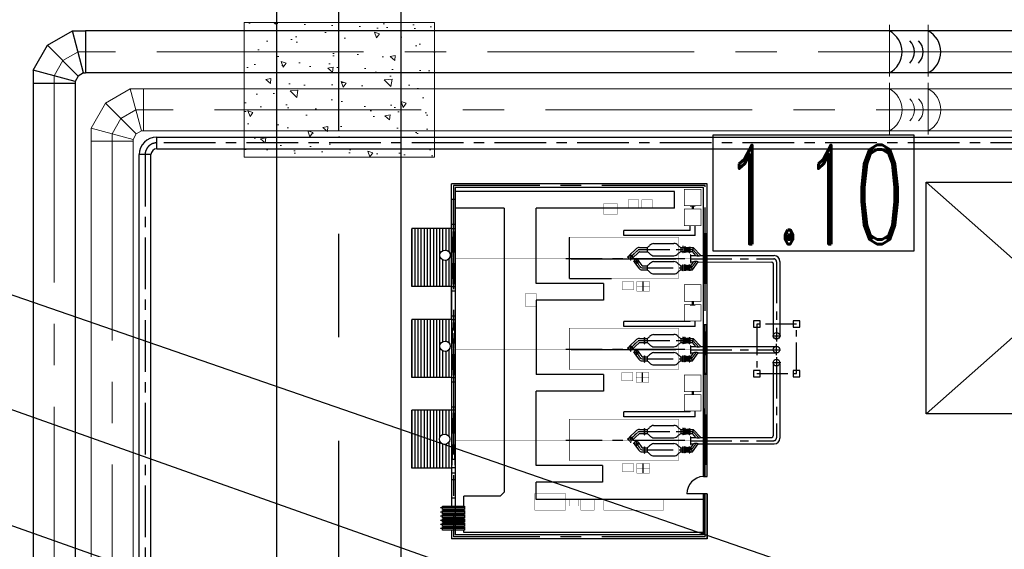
# Model space of a CAD drawing. Header units: inches. Extents: x -8998005 to 170525121, y -30058259 to 1575573.
# Tile 26 of 107: x -71810 to -12266, y 102812 to 134823. Entities that reach past the tile are written whole.
import ezdxf
from ezdxf.enums import TextEntityAlignment as Align
from ezdxf.lldxf.tags import DXFTag

# ---------------------------------------------------------------- set-up
doc = ezdxf.new("R2010")
doc.units = ezdxf.units.IN
doc.header["$LTSCALE"] = 5
doc.header["$MEASUREMENT"] = 0
doc.linetypes.add('CENTER', pattern=[2, 1.25, -0.25, 0.25, -0.25])
for name, color, linetype in [('ACW', 7, 'Continuous'), ('CEN', 9, 'CENTER'), ('CWPIPE', 3, 'Continuous'), ('DIM', 7, 'Continuous'), ('Encasing', 36, 'Continuous'), ('TCE-ME-ROAD', 244, 'Continuous'), ('Text', 6, 'Continuous')]:
    doc.layers.add(name, color=color, linetype=linetype)
doc.styles.add('M1', font='ROMAND.shx', dxfattribs={"height": 6250})
tags = doc.linetypes.add('CENTRE', pattern=[1.5, 0.75, -0.25, 0.25, -0.25]).pattern_tags.tags
tags[10:11] = [DXFTag(74, 4), DXFTag(75, 0), DXFTag(340, '0'), DXFTag(46, 1.0), DXFTag(50, 0.0), DXFTag(44, 0.0), DXFTag(45, 0.0)]
tags[8:9] = [DXFTag(74, 4), DXFTag(75, 0), DXFTag(340, '0'), DXFTag(46, 1.0), DXFTag(50, 0.0), DXFTag(44, 0.0), DXFTag(45, 0.0)]
tags[6:7] = [DXFTag(74, 4), DXFTag(75, 0), DXFTag(340, '0'), DXFTag(46, 1.0), DXFTag(50, 0.0), DXFTag(44, 0.0), DXFTag(45, 0.0)]
tags[4:5] = [DXFTag(74, 4), DXFTag(75, 0), DXFTag(340, '0'), DXFTag(46, 1.0), DXFTag(50, 0.0), DXFTag(44, 0.0), DXFTag(45, 0.0)]

# ---------------------------------------------------------------- blocks, each defined once
blk = doc.blocks.new('A$C3BDE1DF4')
at = {"color": 5, "linetype": 'CENTRE', "ltscale": 2}
for p, q in [((242500, -1170), (256500, -17000)), ((256500, -1170), (242500, -17000))]:
    blk.add_line(p, q, dxfattribs=at)
at = {"color": 5}
blk.add_lwpolyline([(242500, -1170), (256500, -1170), (256500, -17000), (242500, -17000)], close=True, dxfattribs=at)
blk = doc.blocks.new('A$C61EE3CA0')
h = blk.add_hatch()
h.set_pattern_fill('LINE', scale=1500, angle=270, style=0)
h.set_pattern_definition([(90, (25962.08, 43346.75), (-187.5, 3e-14), [])])
h.paths.add_polyline_path([(14368, 15098), (14368, 15436), (14068, 15436), (14068, 15098)], flags=24)
edge = h.paths.add_edge_path()
edge.add_arc((14218, 15447), 313, 270, 630)
h.paths.add_polyline_path([(13801, 17185), (13801, 13685), (16201, 13685), (16201, 17185)])
edge = h.paths.add_edge_path()
edge.add_arc((14218, 15447), 313, 591.81249, 658.14375)
edge.add_arc((14205, 15304), 209, 209.83405, 320.1222, ccw=False)
h = blk.add_hatch()
h.set_pattern_fill('LINE', scale=1500, angle=270, style=0)
h.set_pattern_definition([(90, (25962.08, 37883.75), (-187.5, 3e-14), [])])
h.paths.add_polyline_path([(14368, 9635), (14368, 9974), (14068, 9974), (14068, 9635)], flags=24)
edge = h.paths.add_edge_path()
edge.add_arc((14188, 9823), 313, 270, 630)
h.paths.add_polyline_path([(13801, 11722), (13801, 8222), (16201, 8222), (16201, 11722)])
h = blk.add_hatch()
h.set_pattern_fill('LINE', scale=1500, angle=270, style=0)
h.set_pattern_definition([(90, (25962.08, 32383.75), (-187.5, 3e-14), [])])
h.paths.add_polyline_path([(14368, 4135), (14368, 4474), (14068, 4474), (14068, 4135)], flags=24)
edge = h.paths.add_edge_path()
edge.add_arc((14188, 4323), 313, 270, 630)
h.paths.add_polyline_path([(13801, 6222), (13801, 2722), (16201, 2722), (16201, 6222)])
at = {"color": 7, "linetype": 'Continuous', "ltscale": 1000}
for p, q in [((-1659, 21460), (13801, 21460)), ((-1659, 19745), (-1659, 21460)), ((-1659, 18752), (-1659, 21460)), ((13801, 20947), (13801, 21460)), ((-1429, 21230), (13571, 21230)), ((-1429, 18752), (-1429, 21230)), ((-1429, 18752), (-1429, 21230)), ((-1429, 21080), (13053, 21080)), ((13571, 17819), (13571, 21230)), ((13801, 20697), (13801, 20747)), ((13801, 20447), (13801, 20497)), ((13801, 20197), (13801, 20247)), ((13801, 19947), (13801, 19997)), ((13801, 19697), (13801, 19747)), ((-1429, 13586), (-1429, 17688)), ((13571, 6230), (13571, 17819)), ((-1594, 13980), (-1594, 16980)), ((-1494, 13980), (-1494, 16980)), ((16201, 13682), (16201, 17189)), ((-929, 14082), (-929, 13741)), ((-629, 13782), (-629, 13741)), ((-1596, 8530), (-1596, 11529)), ((-1496, 8530), (-1496, 11529)), ((-929, 8629), (-929, 8303)), ((-629, 8329), (-629, 8303)), ((-1596, 3030), (-1596, 6029)), ((-1496, 3030), (-1496, 6029)), ((-929, 3129), (-929, 2530)), ((-1659, 0), (13801, 0)), ((-1659, 0), (13801, 0)), ((-1429, 230), (13571, 230)), ((-1279, 230), (13571, 230))]:
    blk.add_line(p, q, dxfattribs=at)
at = {"color": 7, "ltscale": 16}
for p, q in [((-1659, 21460), (-1659, 18752)), ((-1429, 21230), (-1429, 18752)), ((-1429, 21080), (13053, 21080)), ((13571, 20947), (13571, 21230)), ((13571, 20697), (13571, 20747)), ((13571, 20447), (13571, 20497)), ((13571, 20197), (13571, 20247)), ((13571, 19947), (13571, 19997)), ((13571, 19697), (13571, 19747)), ((-1429, 19080), (8671, 19080)), ((8671, 19080), (8671, 18030)), ((8671, 18730), (8671, 18030)), ((10866, 18885), (10616, 18635)), ((10616, 1480), (10616, 18635)), ((10866, 18885), (13053, 18885)), ((4671, 18030), (8671, 18030)), ((4671, 17030), (4671, 18030)), ((4671, 18030), (8671, 18030)), ((4671, 17030), (4671, 18030)), ((-1659, 17688), (-1659, 0)), ((-1429, 17688), (-1659, 17688)), ((-1429, 17688), (-1429, 230)), ((4671, 17030), (8671, 17030)), ((4671, 17030), (8671, 17030)), ((8671, 17030), (8671, 12529)), ((13571, 13681), (13571, 17181)), ((-823, 12541), (-823, 12741)), ((-757, 12541), (-757, 12741)), ((4616, 12529), (8671, 12529)), ((4616, 11529), (4616, 12529)), ((4616, 11529), (8671, 11529)), ((8671, 7029), (8671, 11529)), ((13571, 8230), (13571, 11729)), ((13801, 8230), (13801, 0)), ((-823, 7103), (-823, 7303)), ((-757, 7103), (-757, 7303)), ((4616, 7029), (8671, 7029)), ((4616, 6029), (4616, 7029)), ((4616, 6029), (8671, 6029)), ((8671, 6029), (8671, 1480)), ((13571, 230), (13571, 6229)), ((-629, 1330), (-929, 1330)), ((-823, 1330), (-823, 1530)), ((-757, 1330), (-757, 1530)), ((316, 1480), (8671, 1480)), ((316, 1480), (316, 480)), ((10616, 1480), (13571, 1480)), ((316, 480), (13571, 480))]:
    blk.add_line(p, q, dxfattribs=at)
at = {"color": 7, "linetype": 'CENTER', "ltscale": 1000}
for p, q in [((-1544, 21345), (13686, 21345)), ((-1544, 21345), (-1544, 18752)), ((13686, 115), (13686, 21345)), ((13686, 20697), (13686, 20747)), ((13686, 20447), (13686, 20497)), ((13686, 20197), (13686, 20247)), ((13686, 19947), (13686, 19997)), ((13686, 19697), (13686, 19747)), ((-1544, 17688), (-1544, 115)), ((-1659, 16980), (-1429, 16980)), ((-1659, 16980), (-1429, 16980)), ((-1659, 13980), (-1429, 13980)), ((-1659, 11529), (-1429, 11529)), ((-1659, 11529), (-1429, 11529)), ((-1659, 8530), (-1429, 8530)), ((-1659, 8530), (-1429, 8530)), ((-1659, 6029), (-1429, 6029)), ((-1659, 6029), (-1429, 6029)), ((-1659, 3030), (-1429, 3030)), ((-1659, 3030), (-1429, 3030)), ((-1544, 115), (13686, 115))]:
    blk.add_line(p, q, dxfattribs=at)
at = {"color": 252, "linetype": 'CENTER', "ltscale": 15}
for p, q in [((12974, 20847), (14491, 20847)), ((12974, 20597), (14491, 20597)), ((12974, 20347), (14491, 20347)), ((12974, 20097), (14491, 20097)), ((12974, 19847), (14491, 19847)), ((12974, 19597), (14491, 19597))]:
    blk.add_line(p, q, dxfattribs=at)
at = {"color": 7, "linetype": 'Continuous', "ltscale": 5}
for p, q in [((13053, 21080), (13053, 20947)), ((13053, 20747), (13053, 20697)), ((13053, 20497), (13053, 20447)), ((13053, 20247), (13053, 20197)), ((13053, 19997), (13053, 19947)), ((13053, 19747), (13053, 19697)), ((13053, 19497), (13053, 18885))]:
    blk.add_line(p, q, dxfattribs=at)
at = {"color": 7}
for p, q in [((13801, 1102), (13801, 19497)), ((13801, 18980), (13571, 18980)), ((13801, 17431), (13801, 18931)), ((13801, 17882), (13571, 17882)), ((13801, 16930), (13801, 18430)), ((13801, 17480), (13571, 17480)), ((13571, 17181), (13801, 17181)), ((13801, 13681), (13571, 17181)), ((13571, 13681), (13801, 17181)), ((13571, 16679), (13801, 16679)), ((13801, 17189), (16201, 17189)), ((-767, 16206), (-1116, 15731)), ((-767, 16206), (-677, 15956)), ((-677, 15956), (-832, 15731)), ((-669, 15731), (-832, 15731)), ((-820, 14856), (-1271, 15331)), ((-785, 14984), (-1147, 15364)), ((-669, 15331), (-954, 15331)), ((-754, 15106), (-954, 15331)), ((-820, 14856), (-754, 15106)), ((13571, 13681), (13801, 13681)), ((13801, 13480), (13571, 13480)), ((13801, 13682), (16201, 13682)), ((13801, 11980), (13801, 13480)), ((13801, 11980), (13571, 11980)), ((13571, 8230), (13801, 11729)), ((13801, 8230), (13571, 11729)), ((13571, 11729), (13801, 11729)), ((13801, 11722), (16201, 11722)), ((16201, 8215), (16201, 11722)), ((-767, 10706), (-1116, 10231)), ((-677, 10456), (-832, 10231)), ((-668, 10231), (-832, 10231)), ((-767, 10706), (-677, 10456)), ((-820, 9355), (-1270, 9831)), ((-785, 9484), (-1146, 9863)), ((-668, 9831), (-954, 9831)), ((-754, 9605), (-954, 9831)), ((-820, 9355), (-754, 9605)), ((13571, 8230), (13801, 8230)), ((13571, 8230), (13801, 8230)), ((13801, 7980), (13571, 7980)), ((13801, 8215), (16201, 8215)), ((13801, 6480), (13801, 7980)), ((13801, 6480), (13571, 6480)), ((13571, 2730), (13801, 6229)), ((13801, 2730), (13571, 6229)), ((13571, 6229), (13801, 6229)), ((13801, 6222), (16201, 6222)), ((16201, 2715), (16201, 6222)), ((-767, 5206), (-1116, 4731)), ((-677, 4956), (-832, 4731)), ((-767, 5206), (-677, 4956)), ((-820, 3855), (-1270, 4331)), ((-785, 3984), (-1146, 4363)), ((-668, 4331), (-954, 4331)), ((-754, 4105), (-954, 4331)), ((-668, 4731), (-832, 4731)), ((-820, 3855), (-754, 4105)), ((13571, 2730), (13801, 2730)), ((13801, 2439), (13571, 2439)), ((13801, 2715), (16201, 2715)), ((13801, 939), (13801, 2439)), ((13801, 939), (13571, 939))]:
    blk.add_line(p, q, dxfattribs=at)
at = {"linetype": 'Continuous', "ltscale": 1000}
blk.add_line((-1659, 18752), (-425, 18752), dxfattribs=at)
for p, q in [((2216, 17492), (2216, 16904)), ((-929, 14082), (3371, 14082)), ((-629, 13782), (3371, 13782)), ((3371, 14082), (3371, 13782)), ((2256, 11992), (2256, 11404)), ((6570, 10030), (243, 10030)), ((-929, 8629), (3371, 8629)), ((3371, 8629), (3371, 8329)), ((-629, 8329), (3371, 8329)), ((2216, 6492), (2216, 5904)), ((6570, 4530), (243, 4530)), ((-929, 3129), (3371, 3129)), ((3371, 3129), (3371, 2829)), ((-629, 2829), (3371, 2829))]:
    blk.add_line(p, q)
at = {"color": 7, "linetype": 'CENTER', "ltscale": 0.25}
for p, q in [((-718, 16080), (-997, 15698)), ((-717, 10579), (-996, 10198)), ((-717, 5079), (-996, 4698))]:
    blk.add_line(p, q, dxfattribs=at)
at = {"color": 6}
for p, q in [((-63, 16206), (-767, 16206)), ((-571, 16261), (-619, 16261)), ((-618, 15902), (-619, 16261)), ((-595, 15902), (-595, 16261)), ((-571, 15902), (-571, 16261)), ((-571, 16208), (-546, 16233)), ((-546, 16233), (-521, 16208)), ((-546, 15931), (-546, 16232)), ((-521, 16208), (-495, 16232)), ((-520, 15956), (-521, 16208)), ((-495, 15931), (-496, 16230)), ((-470, 16207), (-495, 16232)), ((-470, 16207), (-445, 16232)), ((-470, 16207), (-470, 15956)), ((-445, 15930), (-446, 16232)), ((-445, 16232), (-420, 16207)), ((-420, 16207), (-395, 16232)), ((-420, 15955), (-420, 16207)), ((-370, 16207), (-395, 16232)), ((-395, 15930), (-395, 16230)), ((-345, 16232), (-370, 16207)), ((-370, 15955), (-370, 16207)), ((-345, 16232), (-333, 16220)), ((-333, 16260), (-286, 16260)), ((-333, 15901), (-333, 16260)), ((-309, 15901), (-309, 16260)), ((-285, 15900), (-286, 16260)), ((-213, 16273), (-213, 15895)), ((-213, 16273), (-196, 16273)), ((-196, 16273), (-196, 15895)), ((-63, 15985), (-63, 16206)), ((1534, 16456), (362, 16456)), ((1972, 15988), (1972, 16209)), ((2277, 16209), (1972, 16209)), ((2104, 16288), (2104, 15901)), ((2124, 16288), (2104, 16288)), ((2124, 16288), (2124, 15901)), ((2725, 15766), (2479, 16106)), ((-1116, 15731), (-5709, 15731)), ((-63, 15956), (-677, 15956)), ((-571, 15902), (-618, 15902)), ((-571, 15956), (-546, 15931)), ((-546, 15931), (-520, 15956)), ((-520, 15956), (-495, 15931)), ((-470, 15956), (-495, 15931)), ((-470, 15956), (-445, 15930)), ((-445, 15930), (-420, 15955)), ((-420, 15955), (-395, 15930)), ((-370, 15955), (-395, 15930)), ((-345, 15930), (-370, 15955)), ((-345, 15930), (-333, 15942)), ((-333, 15901), (-285, 15900)), ((-213, 15895), (-196, 15895)), ((-63, 15985), (-63, 15956)), ((1589, 15706), (362, 15706)), ((2261, 15958), (1970, 15958)), ((1972, 15988), (1972, 15959)), ((2124, 15901), (2104, 15901)), ((2522, 15619), (2288, 15944)), ((2890, 15530), (2449, 15116)), ((-6059, 10903), (-6059, 15381)), ((-5659, 10903), (-5659, 15246)), ((-1271, 15331), (-5574, 15331)), ((-63, 15106), (-754, 15106)), ((-571, 15165), (-619, 15165)), ((-618, 14806), (-619, 15165)), ((-595, 14805), (-595, 15165)), ((-571, 14805), (-571, 15165)), ((-571, 15111), (-546, 15136)), ((-546, 15136), (-521, 15111)), ((-546, 14835), (-546, 15136)), ((-521, 15111), (-495, 15136)), ((-520, 14860), (-521, 15111)), ((-495, 14834), (-496, 15134)), ((-470, 15111), (-495, 15136)), ((-470, 15111), (-445, 15136)), ((-470, 15111), (-470, 14859)), ((-445, 14834), (-446, 15136)), ((-445, 15136), (-420, 15111)), ((-420, 15111), (-395, 15136)), ((-420, 14859), (-420, 15111)), ((-370, 15111), (-395, 15136)), ((-395, 14834), (-395, 15134)), ((-345, 15136), (-370, 15111)), ((-370, 14859), (-370, 15111)), ((-345, 15136), (-333, 15123)), ((-333, 15164), (-286, 15164)), ((-333, 14804), (-333, 15164)), ((-309, 14804), (-309, 15164)), ((-285, 14804), (-286, 15164)), ((-213, 14776), (-213, 15169)), ((-213, 15169), (-193, 15169)), ((-196, 15108), (-196, 15108)), ((-193, 14776), (-193, 15169)), ((-63, 14885), (-63, 15106)), ((1534, 15356), (362, 15356)), ((1972, 14887), (1972, 15108)), ((2427, 15107), (1972, 15107)), ((1972, 14887), (1972, 14858)), ((2104, 15188), (2104, 14800)), ((2124, 15188), (2104, 15188)), ((2124, 15188), (2124, 14800)), ((3061, 15348), (2611, 14925)), ((-63, 14856), (-820, 14856)), ((-571, 14805), (-618, 14806)), ((-571, 14860), (-546, 14835)), ((-546, 14835), (-520, 14860)), ((-520, 14860), (-495, 14834)), ((-470, 14859), (-495, 14834)), ((-470, 14859), (-445, 14834)), ((-445, 14834), (-420, 14859)), ((-420, 14859), (-395, 14834)), ((-370, 14859), (-395, 14834)), ((-345, 14834), (-370, 14859)), ((-345, 14834), (-333, 14846)), ((-333, 14804), (-285, 14804)), ((-213, 14776), (-193, 14776)), ((-63, 14885), (-63, 14856)), ((1589, 14606), (362, 14606)), ((2440, 14857), (1970, 14857)), ((2124, 14800), (2104, 14800)), ((-571, 10761), (-618, 10761)), ((-618, 10401), (-618, 10761)), ((-594, 10401), (-594, 10761)), ((-570, 10401), (-571, 10761)), ((-570, 10707), (-545, 10732)), ((-545, 10732), (-520, 10707)), ((-545, 10430), (-545, 10732)), ((-520, 10707), (-495, 10732)), ((-470, 10707), (-495, 10732)), ((-495, 10430), (-495, 10730)), ((-470, 10707), (-445, 10732)), ((-445, 10732), (-420, 10707)), ((-445, 10430), (-445, 10732)), ((-420, 10707), (-395, 10732)), ((-370, 10706), (-395, 10732)), ((-395, 10430), (-395, 10729)), ((-345, 10731), (-370, 10706)), ((-345, 10731), (-332, 10719)), ((-333, 10760), (-285, 10759)), ((-333, 10400), (-333, 10760)), ((-309, 10400), (-309, 10760)), ((-285, 10400), (-285, 10759)), ((-213, 10772), (-213, 10394)), ((-213, 10772), (-196, 10772)), ((-196, 10772), (-196, 10394)), ((1535, 10956), (362, 10956)), ((2104, 10788), (2104, 10401)), ((2124, 10788), (2104, 10788)), ((2124, 10788), (2124, 10401)), ((-1116, 10231), (-5859, 10231)), ((-63, 10706), (-767, 10706)), ((-63, 10456), (-677, 10456)), ((-570, 10401), (-618, 10401)), ((-570, 10455), (-545, 10430)), ((-545, 10430), (-520, 10455)), ((-520, 10455), (-520, 10707)), ((-520, 10455), (-495, 10430)), ((-470, 10455), (-495, 10430)), ((-470, 10707), (-470, 10455)), ((-470, 10455), (-445, 10430)), ((-445, 10430), (-420, 10455)), ((-420, 10455), (-420, 10707)), ((-420, 10455), (-395, 10430)), ((-370, 10455), (-395, 10430)), ((-370, 10455), (-370, 10706)), ((-345, 10430), (-370, 10455)), ((-345, 10430), (-332, 10442)), ((-333, 10400), (-285, 10400)), ((-213, 10394), (-196, 10394)), ((-63, 10485), (-63, 10706)), ((-63, 10485), (-63, 10456)), ((1589, 10206), (362, 10206)), ((2261, 10458), (1971, 10458)), ((1972, 10488), (1972, 10709)), ((2277, 10709), (1972, 10709)), ((1972, 10488), (1972, 10459)), ((2124, 10401), (2104, 10401)), ((2523, 10119), (2288, 10444)), ((2725, 10265), (2480, 10605)), ((-1270, 9831), (-5877, 9831)), ((-63, 9605), (-754, 9605)), ((-571, 9664), (-618, 9664)), ((-618, 9305), (-618, 9664)), ((-594, 9305), (-594, 9664)), ((-570, 9305), (-571, 9664)), ((-570, 9611), (-545, 9636)), ((-545, 9636), (-520, 9611)), ((-545, 9334), (-545, 9636)), ((-520, 9611), (-495, 9636)), ((-520, 9359), (-520, 9611)), ((-470, 9611), (-495, 9636)), ((-495, 9334), (-495, 9633)), ((-470, 9611), (-445, 9636)), ((-470, 9611), (-470, 9359)), ((-445, 9636), (-420, 9610)), ((-445, 9334), (-445, 9635)), ((-420, 9610), (-395, 9635)), ((-420, 9359), (-420, 9610)), ((-370, 9610), (-395, 9635)), ((-395, 9334), (-395, 9633)), ((-345, 9635), (-370, 9610)), ((-370, 9358), (-370, 9610)), ((-345, 9635), (-332, 9623)), ((-333, 9663), (-285, 9663)), ((-333, 9304), (-333, 9663)), ((-309, 9304), (-309, 9663)), ((-285, 9304), (-285, 9663)), ((-213, 9275), (-213, 9668)), ((-213, 9668), (-193, 9668)), ((-195, 9608), (-195, 9608)), ((-193, 9275), (-193, 9668)), ((-63, 9384), (-63, 9605)), ((1535, 9855), (362, 9855)), ((1972, 9387), (1972, 9608)), ((2427, 9607), (1972, 9607)), ((2104, 9687), (2104, 9300)), ((2124, 9687), (2104, 9687)), ((2124, 9687), (2124, 9300)), ((2890, 10030), (2449, 9616)), ((3062, 9847), (2611, 9424)), ((-6059, 4694), (-6056, 9194)), ((-5659, 4829), (-5659, 9194)), ((-63, 9355), (-820, 9355)), ((-570, 9305), (-618, 9305)), ((-570, 9359), (-545, 9334)), ((-545, 9334), (-520, 9359)), ((-520, 9359), (-495, 9334)), ((-470, 9359), (-495, 9334)), ((-470, 9359), (-445, 9334)), ((-445, 9334), (-420, 9359)), ((-420, 9359), (-395, 9334)), ((-370, 9359), (-395, 9334)), ((-345, 9333), (-370, 9359)), ((-345, 9333), (-332, 9346)), ((-333, 9304), (-285, 9304)), ((-213, 9275), (-193, 9275)), ((-63, 9384), (-63, 9355)), ((1589, 9105), (362, 9105)), ((2440, 9357), (1971, 9357)), ((1972, 9387), (1972, 9358)), ((2124, 9300), (2104, 9300)), ((1535, 5456), (362, 5456)), ((-63, 5206), (-767, 5206)), ((-63, 4956), (-677, 4956)), ((-618, 4901), (-618, 5261)), ((-570, 4901), (-618, 4901)), ((-594, 4901), (-594, 5261)), ((-570, 4901), (-571, 5261)), ((-570, 5207), (-545, 5232)), ((-570, 4955), (-545, 4930)), ((-545, 5232), (-520, 5207)), ((-545, 4930), (-545, 5232)), ((-545, 4930), (-520, 4955)), ((-520, 5207), (-495, 5232)), ((-520, 4955), (-520, 5207)), ((-520, 4955), (-495, 4930)), ((-470, 5207), (-495, 5232)), ((-495, 4930), (-495, 5230)), ((-470, 4955), (-495, 4930)), ((-470, 5207), (-445, 5232)), ((-470, 5207), (-470, 4955)), ((-470, 4955), (-445, 4930)), ((-445, 5232), (-420, 5207)), ((-445, 4930), (-445, 5232)), ((-445, 4930), (-420, 4955)), ((-420, 5207), (-395, 5232)), ((-420, 4955), (-420, 5207)), ((-420, 4955), (-395, 4930)), ((-370, 5206), (-395, 5232)), ((-395, 4930), (-395, 5229)), ((-370, 4955), (-395, 4930)), ((-345, 5231), (-370, 5206)), ((-370, 4955), (-370, 5206)), ((-345, 4930), (-370, 4955)), ((-345, 5231), (-332, 5219)), ((-345, 4930), (-332, 4942)), ((-333, 4900), (-333, 5260)), ((-333, 4900), (-285, 4900)), ((-309, 4900), (-309, 5260)), ((-285, 4900), (-285, 5259)), ((-213, 5272), (-196, 5272)), ((-213, 4894), (-196, 4894)), ((-196, 5272), (-196, 4894)), ((-63, 4985), (-63, 5206)), ((-63, 4985), (-63, 4956)), ((2261, 4958), (1971, 4958)), ((1972, 4988), (1972, 5209)), ((2277, 5209), (1972, 5209)), ((1972, 4988), (1972, 4959)), ((2523, 4619), (2288, 4944)), ((2725, 4765), (2480, 5105)), ((-1270, 4331), (-5709, 4344)), ((-1116, 4731), (-5574, 4744)), ((-213, 4168), (-193, 4168)), ((-193, 3775), (-193, 4168)), ((1589, 4706), (362, 4706)), ((1535, 4355), (362, 4355)), ((2893, 4530), (2452, 4116)), ((3064, 4348), (2613, 3925)), ((-63, 3855), (-820, 3855)), ((-63, 4105), (-754, 4105)), ((-571, 4164), (-618, 4164)), ((-618, 3805), (-618, 4164)), ((-594, 3805), (-594, 4164)), ((-570, 3805), (-571, 4164)), ((-570, 4111), (-545, 4136)), ((-545, 4136), (-520, 4111)), ((-545, 3834), (-545, 4136)), ((-520, 4111), (-495, 4136)), ((-520, 3859), (-520, 4111)), ((-470, 4111), (-495, 4136)), ((-495, 3834), (-495, 4133)), ((-470, 4111), (-445, 4136)), ((-470, 4111), (-470, 3859)), ((-445, 4136), (-420, 4110)), ((-445, 3834), (-445, 4135)), ((-420, 4110), (-395, 4135)), ((-420, 3859), (-420, 4110)), ((-370, 4110), (-395, 4135)), ((-395, 3834), (-395, 4133)), ((-345, 4135), (-370, 4110)), ((-370, 3858), (-370, 4110)), ((-345, 4135), (-332, 4123)), ((-333, 4163), (-285, 4163)), ((-333, 3804), (-333, 4163)), ((-309, 3804), (-309, 4163)), ((-285, 3804), (-285, 4163)), ((-213, 3775), (-193, 3775)), ((-195, 4108), (-195, 4108)), ((-63, 3884), (-63, 4105)), ((-63, 3884), (-63, 3855)), ((1589, 3605), (362, 3605)), ((2440, 3857), (1971, 3857)), ((1972, 3887), (1972, 4108)), ((2427, 4107), (1972, 4107)), ((1972, 3887), (1972, 3858))]:
    blk.add_line(p, q, dxfattribs=at)
at = {"linetype": 'CENTER', "ltscale": 300}
for p, q in [((2279, 16081), (-718, 16080)), ((2472, 14986), (-785, 14984)), ((2280, 10581), (-717, 10579)), ((2472, 9485), (-785, 9484)), ((2280, 5081), (-717, 5079)), ((2472, 3985), (-785, 3984))]:
    blk.add_line(p, q, dxfattribs=at)
at = {"linetype": 'CENTER', "ltscale": 400}
for p, q in [((-654, 15531), (-5684, 15531)), ((-5856, 10490), (-5859, 15356)), ((-5859, 10362), (-5859, 9686)), ((-5859, 4719), (-5859, 9528)), ((-653, 10031), (-5852, 10031)), ((-653, 4531), (-5684, 4544))]:
    blk.add_line(p, q, dxfattribs=at)
at = {"color": 1, "linetype": 'CENTER', "ltscale": 500}
for p, q in [((-314, 15530), (6889, 15530)), ((-5607, 10814), (-6107, 10814)), ((-5630, 10031), (-6087, 10031)), ((-314, 10030), (6889, 10030)), ((-5606, 9194), (-6106, 9194)), ((-5859, 9443), (-5859, 9244)), ((-314, 4530), (6889, 4530))]:
    blk.add_line(p, q, dxfattribs=at)
at = {"color": 1, "linetype": 'CENTER', "ltscale": 0.25}
for p, q in [((2624, 15693), (2380, 16029)), ((2426, 15693), (2821, 15693)), ((2426, 15693), (2821, 15693)), ((2623, 15478), (2623, 15907)), ((2623, 15478), (2623, 15907)), ((2976, 15224), (2976, 15653)), ((2976, 15439), (2502, 14994)), ((2779, 15439), (3174, 15439)), ((2624, 10192), (2381, 10529)), ((2427, 10192), (2822, 10192)), ((2427, 10192), (2822, 10192)), ((2624, 9978), (2624, 10407)), ((2624, 9978), (2624, 10407)), ((2976, 9724), (2976, 10153)), ((2976, 9939), (2502, 9494)), ((2779, 9938), (3174, 9938)), ((2624, 4692), (2381, 5029)), ((2624, 4478), (2624, 4907)), ((2624, 4478), (2624, 4907)), ((2427, 4692), (2822, 4692)), ((2427, 4692), (2822, 4692)), ((2978, 4439), (2505, 3994)), ((2781, 4438), (3176, 4438)), ((2978, 4224), (2978, 4653))]:
    blk.add_line(p, q, dxfattribs=at)
at = {"ltscale": 16}
for p, q in [((-629, 7330), (-929, 7330)), ((6656, 5730), (4132, 5730)), ((6656, 5730), (6656, 3249)), ((-629, 2829), (-629, 2530))]:
    blk.add_line(p, q, dxfattribs=at)
at = {"color": 7, "linetype": 'Continuous', "ltscale": 5}
for points in [[(13024, 20947), (14336, 20947), (14336, 20747), (13024, 20747)], [(13024, 20697), (14336, 20697), (14336, 20497), (13024, 20497)], [(13024, 20447), (14336, 20447), (14336, 20247), (13024, 20247)], [(13024, 20197), (14336, 20197), (14336, 19997), (13024, 19997)], [(13024, 19947), (14336, 19947), (14336, 19747), (13024, 19747)], [(13024, 19697), (14336, 19697), (14336, 19497), (13024, 19497)]]:
    blk.add_lwpolyline(points, close=True, dxfattribs=at)
at = {"color": 7}
for points, const_width in [([(4581, 19730), (971, 19730), (971, 19080), (4581, 19080)], 20), ([(5971, 19730), (5171, 19730), (5171, 19080), (5971, 19080)], 20), ([(6902, 18730), (6902, 19730), (8752, 19730), (8752, 18730)], 20), ([(8671, 7429), (8671, 6629), (9321, 6629), (9321, 7429)], 20), ([(4582, 1855), (3782, 1855), (3782, 1205), (4582, 1205)], 20), ([(-279, 1330), (-279, 330), (-1279, 330), (-1279, 1330)], 40), ([(2292, 1480), (1642, 1480), (1642, 980), (2292, 980)], 20), ([(3117, 1480), (2467, 1480), (2467, 980), (3117, 980)], 20)]:
    blk.add_lwpolyline(points, close=True, dxfattribs=dict(at, const_width=const_width))
for points, const_width in [([(6671, 19480), (6121, 19480), (6121, 19080), (6671, 19080)], 20), ([(2601, 17198), (2601, 17492), (1831, 17492), (1831, 17198)], 20), ([(3451, 17405), (2801, 17405), (2801, 16905), (3451, 16905)], 20), ([(2601, 16904), (2601, 17198), (1831, 17198), (1831, 16904)], 20), ([(-279, 13741), (-279, 12741), (-1279, 12741), (-1279, 13741)], 40), ([(-279, 12562), (-279, 11562), (-1279, 11562), (-1279, 12562)], 40), ([(2641, 11698), (2641, 11992), (1871, 11992), (1871, 11698)], 20), ([(3491, 11905), (2841, 11905), (2841, 11405), (3491, 11405)], 20), ([(2641, 11404), (2641, 11698), (1871, 11698), (1871, 11404)], 20), ([(-279, 8303), (-279, 7303), (-1279, 7303), (-1279, 8303)], 40), ([(-279, 7103), (-279, 6103), (-1279, 6103), (-1279, 7103)], 40), ([(2601, 6198), (2601, 6492), (1831, 6492), (1831, 6198)], 20), ([(2601, 5904), (2601, 6198), (1831, 6198), (1831, 5904)], 20), ([(3451, 6405), (2801, 6405), (2801, 5905), (3451, 5905)], 20), ([(-279, 2530), (-279, 1530), (-1279, 1530), (-1279, 2530)], 40)]:
    blk.add_lwpolyline(points, close=True, dxfattribs=dict(const_width=const_width))
at = {"color": 4, "const_width": 30}
for points in [[(71, 14230), (71, 16730), (6671, 16730)], [(6671, 16730), (6671, 14230), (71, 14230), (71, 14691)], [(71, 8730), (71, 11230), (6671, 11230)], [(6671, 11230), (6671, 8730), (71, 8730), (71, 9291)], [(71, 3230), (71, 5730), (6671, 5730)], [(6671, 5730), (6671, 3230), (71, 3230), (71, 3791)]]:
    blk.add_lwpolyline(points, dxfattribs=at)
at = {"color": 1, "linetype": 'CENTER', "ltscale": 500, "const_width": 20}
for points in [[(-1429, 15530), (13571, 15530)], [(-1429, 10030), (13571, 10030)], [(-1429, 4530), (13571, 4530)]]:
    blk.add_lwpolyline(points, dxfattribs=at)
at = {"color": 7}
for points in [[(-669, 15767), (-669, 15290), (-654, 15290), (-654, 15767)], [(-668, 10267), (-668, 9789), (-653, 9789), (-653, 10267)], [(-668, 4767), (-668, 4289), (-653, 4289), (-653, 4767)]]:
    blk.add_lwpolyline(points, close=True, dxfattribs=at)
for points in [[(-6859, 11280), (-6859, 11680), (-7259, 11680), (-7259, 11280)], [(-4459, 11280), (-4459, 11680), (-4859, 11680), (-4859, 11280)], [(-6859, 8280), (-6859, 8680), (-7259, 8680), (-7259, 8280)], [(-4459, 8280), (-4459, 8680), (-4859, 8680), (-4859, 8280)]]:
    blk.add_lwpolyline(points, close=True)
at = {"linetype": 'CENTER', "ltscale": 300}
blk.add_lwpolyline([(-4659, 8480), (-4659, 11480), (-7059, 11480), (-7059, 8480)], close=True, dxfattribs=at)
at = {"color": 6}
for centre, radius in [((2623, 15693), 125), ((2975, 15439), 125), ((-5857, 10814), 200), ((-5859, 10031), 200), ((2624, 10192), 125), ((2976, 9938), 125), ((-5856, 9194), 200), ((2624, 4692), 125), ((2978, 4438), 125)]:
    blk.add_circle(centre, radius, dxfattribs=at)
at = {"color": 7}
for centre in [(14218, 15447), (14188, 9823), (14188, 4323)]:
    blk.add_circle(centre, 313, dxfattribs=at)
blk.add_arc((-1514, 18774), 1089, 274.44313, 358.88234)
at = {"color": 6}
for centre, radius, start, end in [((-1594, 18353), 2636, 305.50087, 309.71016), ((364, 16106), 350, 90.2928, 141.44361), ((1552, 16119), 338, 38.09455, 93.00591), ((3502, 18355), 2636, 230.28984, 234.49913), ((2277, 15959), 250, 35.8509, 90), ((2279, 15956), 125, 35.8509, 90.01908), ((-5709, 15381), 350, 90, 180), ((-1594, 13810), 2636, 50.28984, 54.49913), ((364, 16056), 350, 218.55639, 269.7072), ((1512, 16100), 401, 281.10173, 319.78773), ((3502, 13813), 2636, 125.50087, 129.71016), ((2261, 15925), 33, 35.8509, 90), ((-5574, 15246), 85, 90, 180), ((-1594, 17252), 2636, 305.50087, 309.71016), ((364, 15006), 350, 90.2928, 141.44361), ((1552, 15018), 338, 38.09455, 93.00591), ((3502, 17255), 2636, 230.28984, 234.49913), ((3502, 17255), 2636, 230.28984, 234.49913), ((2427, 15140), 33, 270, 313.19958), ((2440, 15107), 250, 270, 313.19958), ((2479, 15018), 33, 270.03688, 313.19958), ((-1594, 12709), 2636, 50.28984, 54.49913), ((364, 14956), 350, 218.55639, 269.7072), ((1512, 14999), 401, 281.10173, 319.78773), ((3502, 12712), 2636, 125.50087, 129.71016), ((-1594, 12852), 2636, 305.50087, 309.71016), ((364, 10606), 350, 90.2928, 141.44361), ((1553, 10618), 338, 38.09455, 93.00591), ((3503, 12855), 2636, 230.28984, 234.49913), ((-1594, 8310), 2636, 50.28984, 54.49913), ((364, 10556), 350, 218.55639, 269.7072), ((1512, 10600), 401, 281.10173, 319.78773), ((3503, 8313), 2636, 125.50087, 129.71016), ((2261, 10425), 33, 35.8509, 90), ((2277, 10459), 250, 35.8509, 90), ((2280, 10456), 125, 35.8509, 90.01908), ((-1594, 11751), 2636, 305.50087, 309.71016), ((364, 9505), 350, 90.2928, 141.44361), ((1553, 9518), 338, 38.09455, 93.00591), ((3503, 11754), 2636, 230.28984, 234.49913), ((3503, 11754), 2636, 230.28984, 234.49913), ((2427, 9640), 33, 270, 313.19958), ((-1594, 7209), 2636, 50.28984, 54.49913), ((364, 9455), 350, 218.55639, 269.7072), ((1512, 9499), 401, 281.10173, 319.78773), ((3503, 7212), 2636, 125.50087, 129.71016), ((2440, 9607), 250, 270, 313.19958), ((2480, 9518), 33, 270.03688, 313.19958), ((364, 5106), 350, 90.2928, 141.44361), ((1553, 5118), 338, 38.09455, 93.00591), ((-5574, 4829), 85, 180, 270), ((-1594, 7352), 2636, 305.50087, 309.71016), ((-1594, 2810), 2636, 50.28984, 54.49913), ((364, 5056), 350, 218.55639, 269.7072), ((1512, 5100), 401, 281.10173, 319.78773), ((3503, 7355), 2636, 230.28984, 234.49913), ((3503, 2813), 2636, 125.50087, 129.71016), ((2261, 4925), 33, 35.8509, 90), ((2277, 4959), 250, 35.8509, 90), ((2280, 4956), 125, 35.8509, 90.01908), ((-5709, 4694), 350, 180, 270), ((-1594, 6251), 2636, 305.50087, 309.71016), ((364, 4005), 350, 90.2928, 141.44361), ((1553, 4018), 338, 38.09455, 93.00591), ((3503, 6254), 2636, 230.28984, 234.49913), ((3503, 6254), 2636, 230.28984, 234.49913), ((-1594, 1709), 2636, 50.28984, 54.49913), ((364, 3955), 350, 218.55639, 269.7072), ((1512, 3999), 401, 281.10173, 319.78773), ((3503, 1712), 2636, 125.50087, 129.71016), ((2429, 4140), 33, 270, 313.19958), ((2442, 4107), 250, 270, 313.19958), ((2482, 4018), 33, 270.03688, 313.19958)]:
    blk.add_arc(centre, radius, start, end, dxfattribs=at)
at = {"linetype": 'CENTER', "ltscale": 400}
blk.add_arc((-5684, 15356), 175, 90, 180, dxfattribs=at)
at = {"color": 7}
for centre, radius, start, end in [((-974, 16014), 316, 243.32213, 296.67787), ((-1112, 14980), 385, 65.73153, 114.26847), ((-974, 10513), 316, 243.32213, 296.67787), ((-1112, 9480), 385, 65.73153, 114.26847), ((-1112, 3980), 385, 65.73153, 114.26847), ((-974, 5013), 316, 243.32213, 296.67787)]:
    blk.add_arc(centre, radius, start, end, dxfattribs=at)
at = {"linetype": 'CENTER', "ltscale": 300}
blk.add_arc((-5684, 4719), 175, 180, 270, dxfattribs=at)
at = {"color": 7}
for centre in [(-1544, 15678), (-1544, 15678), (-1544, 15384), (-1544, 10195), (-1544, 9900), (-1546, 4680), (-1546, 4386)]:
    blk.add_ellipse(centre, major_axis=(0, -147), ratio=0.43787, dxfattribs=at)
blk = doc.blocks.new('A$C3F820AC0')
at = {"color": 3, "linetype": 'Continuous', "ltscale": 100}
blk.add_line((-125461, -230944, 96251), (-790, -274000), dxfattribs=at)
at = {"color": 2, "linetype": 'Continuous', "ltscale": 100}
for p, q in [((-125483, -237421, 96251), (-8260, -278914, 96251)), ((-125483, -244421, 96251), (-8265, -285914, 96251))]:
    blk.add_line(p, q, dxfattribs=at)
blk = doc.blocks.new('BTG Road')
at = {"layer": 'TCE-ME-ROAD', "color": 11, "linetype": 'CENTER', "ltscale": 5000}
blk.add_line((2702394, 219644), (2702394, 641519), dxfattribs=at)
at = {"layer": 'TCE-ME-ROAD'}
for p, q in [((2698644, 233519), (2698644, 627644)), ((2706144, 237269), (2706144, 408769))]:
    blk.add_line(p, q, dxfattribs=at)

msp = doc.modelspace()

# ---------------------------------------------------------------- hatches: boundary and pattern name
at = {"layer": 'Encasing', "linetype": 'Continuous', "lineweight": 9, "ltscale": 2500}
h = msp.add_hatch(dxfattribs=at)
h.set_pattern_fill('AR-CONC', color=44, scale=500, angle=90, style=0)
h.set_pattern_definition([(140, (-1501, 2e-05), (313.76, 3586.3), [375, -4125]), (85, (-1501, 2e-05), (-3760.96, -693.76), [300, -3300]), (190.4514, (-1475, 299), (-3447.2, 2892.55), [318.7, -3505.71]), (136.1842, (-2501, 2e-05), (827.6, 5336.2), [562.5, -6187.5]), (186.6356, (-2432, 444.7), (-4870.59, 4673.31), [478.05, -5258.56]), (81.184, (-2501, 2e-05), (-4870.6, 4673.3), [450, -4950]), (111, (-2251, 500), (2013.094, 2984.535), [375, -4125]), (56, (-2251, 500), (-3625.75, 1216.58), [300, -3300]), (161.4514, (-2083.3, 748.7), (-1612.65, 4201.11), [318.7, -3505.71]), (127.5, (-1501, 2e-05), (-1664.469, 60.799), [0, -3260, 0, -3350, 0, -3312.5]), (97.5, (-1501, 2e-05), (-1972.059, 1315.348), [0, -1910, 0, -3185, 0, -1262.5]), (57.5, (-1501, -1115), (112.774, 2669.112), [0, -1250, 0, -3900, 0, -5175]), (47.5, (-1501, -1615), (-500.525, 2915.93), [0, -1625, 0, -2590, 0, -3675])])
h.paths.add_polyline_path([(-58227, 134647), (-46727, 134647), (-46727, 126521), (-58227, 126521)])

# ---------------------------------------------------------------- linework, layer by layer
at = {"ltscale": 100, "elevation": 87557}
msp.add_lwpolyline([(-29866, 127863), (-17743, 127863), (-17743, 120838), (-29866, 120838)], close=True, dxfattribs=at)
at = {"layer": 'ACW', "color": 6, "linetype": 'Continuous', "ltscale": 100}
for p, q in [((-63516, 127732, 96251), (23, 127732, 96251)), ((-63516, 127021, 96251), (-63516, 127732, 96251)), ((-63516, 127021, 96251), (23, 127021, 96251)), ((-64583, -34909, 96251), (-64583, 126666, 96251)), ((-63871, 126666, 96251), (-64583, 126666, 96251)), ((-63871, -34909, 96251), (-63871, 126666, 96251))]:
    msp.add_line(p, q, dxfattribs=at)
at = {"layer": 'ACW', "color": 7, "linetype": 'CENTER', "ltscale": 500}
for p, q in [((23, 127377, 96251), (-63516, 127377, 96251)), ((-64227, 126666, 96251), (-64227, -34909, 96251))]:
    msp.add_line(p, q, dxfattribs=at)
at = {"layer": 'ACW', "color": 6, "linetype": 'Continuous', "ltscale": 100}
for radius in [1067, 355]:
    msp.add_arc((-63516, 126666, 96251), radius, 90, 180, dxfattribs=at)
at = {"layer": 'ACW', "color": 7, "linetype": 'CENTER', "ltscale": 500}
msp.add_arc((-63516, 126666, 96251), 711, 90, 180, dxfattribs=at)
at = {"layer": 'CEN', "color": 44, "linetype": 'CENTER', "lineweight": 9, "ltscale": 500}
for p, q in [((-19216, 134515, 0), (-19216, 131238, 0)), ((-16870, 134515, 0), (-16870, 131238, 0)), ((-19216, 131015, 0), (-19216, 127738, 0)), ((-16870, 131015, 0), (-16870, 127738, 0))]:
    msp.add_line(p, q, dxfattribs=at)
at = {"layer": 'CEN', "color": 44, "linetype": 'CENTER', "lineweight": 9, "ltscale": 2000}
for p, q in [((-68283, 132877, 87557), (-69198, 132348, 87557)), ((-11021, 132877, 0), (-68283, 132877, 0)), ((-69198, 132348, 87557), (-69727, 131432, 87557)), ((-69727, 131432, 93138), (-69727, -91506, 32530)), ((-64783, 129377, -48126), (-65698, 128848, -48126)), ((-7521, 129377, 0), (-64783, 129377, 0)), ((-65698, 128848, -48126), (-66227, 127932, -48126)), ((-66227, 127932, 93138), (-66227, -39676, 46588))]:
    msp.add_line(p, q, dxfattribs=at)
at = {"layer": 'CWPIPE', "color": 1, "linetype": 'Continuous'}
for p, q in [((-70128, 133278, 87557), (-68623, 134147, 87557)), ((-67942, 131607, 87557), (-68623, 134147, 87557)), ((-68623, 134147, 87557), (-67822, 134147, 87557)), ((-11482, 134147, 87557), (-67822, 134147, 87557)), ((-67822, 134147, 0), (-67822, 131607, 0)), ((-70997, 131772, 87557), (-70128, 133278, 87557)), ((-68269, 131418, 137655), (-70128, 133278, 137655)), ((-68457, 131092, 87557), (-70997, 131772, 87557)), ((-70997, 131772, 87557), (-70997, 130972, 87557)), ((-67942, 131607, 87557), (-68269, 131418, 87557)), ((-67942, 131607, 87557), (-67822, 131607, 87557)), ((-11482, 131607, 87557), (-67822, 131607, 87557)), ((-70997, 131525, 93138), (-70997, -91201, 32453)), ((-68269, 131418, 87557), (-68457, 131092, 87557)), ((-68457, 131092, 93138), (-68457, -91506, 32329)), ((-68457, 131092, 87557), (-68457, 130972, 87557)), ((-68457, 130972, 87557), (-70997, 130972, 87557)), ((-68457, 130972, 87557), (-70997, 130972, 87557))]:
    msp.add_line(p, q, dxfattribs=at)
at = {"layer": 'CWPIPE', "color": 4, "linetype": 'Continuous', "lineweight": 9, "ltscale": 2500}
for p, q in [((-66628, 129778, -48126), (-65123, 130647, -48126)), ((-64442, 128107, -48126), (-65123, 130647, -48126)), ((-65123, 130647, -48126), (-64322, 130647, -48126)), ((-7982, 130647, 87557), (-64322, 130647, 87557)), ((-64322, 130647, -135683), (-64322, 128107, -135683)), ((-67497, 128272, -48126), (-66628, 129778, -48126)), ((-64769, 127918, 1972), (-66628, 129778, 1972)), ((-64957, 127592, -48126), (-67497, 128272, -48126)), ((-67497, 128272, -48126), (-67497, 127472, -48126)), ((-64442, 128107, -48126), (-64769, 127918, -48126)), ((-64442, 128107, -48126), (-64322, 128107, -48126)), ((-7982, 128107, 87557), (-64322, 128107, 87557)), ((-67497, 127472, 93138), (-67497, -39216, 46579)), ((-64957, 127472, -48126), (-67497, 127472, -48126)), ((-64957, 127472, -48126), (-67497, 127472, -48126)), ((-64769, 127918, -48126), (-64957, 127592, -48126)), ((-64957, 127592, -48126), (-64957, 127472, -48126)), ((-64957, 127472, 93138), (-64957, -39335, 46546))]:
    msp.add_line(p, q, dxfattribs=at)
at = {"layer": 'CWPIPE', "color": 1, "linetype": 'Continuous'}
for centre, radius, start, end in [((-19888, 132877, 0), 1437, 297.90255, 62.09745), ((-17542, 132877, 0), 1437, 297.90255, 62.09745), ((-18658, 132877, 0), 953, 315.09838, 44.90162), ((-18125, 132877, 0), 953, 315.09838, 44.90162)]:
    msp.add_arc(centre, radius, start, end, dxfattribs=at)
at = {"layer": 'CWPIPE', "color": 4, "linetype": 'Continuous', "lineweight": 9, "ltscale": 2500}
for centre, radius, start, end in [((-19888, 129377, 0), 1437, 297.90255, 62.09745), ((-17542, 129377, 0), 1437, 297.90255, 62.09745), ((-18658, 129377, 0), 953, 315.09838, 44.90162), ((-18125, 129377, 0), 953, 315.09838, 44.90162)]:
    msp.add_arc(centre, radius, start, end, dxfattribs=at)
at = {"layer": 'Encasing', "color": 44, "linetype": 'Continuous', "lineweight": 9, "ltscale": 2500, "elevation": -104946}
msp.add_lwpolyline([(-58227, 134647), (-46727, 134647), (-46727, 126521), (-58227, 126521)], close=True, dxfattribs=at)

# ---------------------------------------------------------------- block references
at = {"color": 2, "linetype": 'Continuous', "ltscale": 100, "rotation": 270}
msp.add_blockref('A$C3BDE1DF4', (0, 367500), dxfattribs=at)
at = {"ltscale": 100}
msp.add_blockref('A$C3F820AC0', (0, 367500), dxfattribs=at)
at = {"color": 7, "rotation": 180}
msp.add_blockref('A$C61EE3CA0', (-31896, 124909, 96251), dxfattribs=at)
at = {"layer": 'DIM'}
msp.add_blockref('BTG Road', (-2754894, -241519), dxfattribs=at)

# ---------------------------------------------------------------- texts
at = {"layer": 'Text', "style": 'M1', "width": 0.6}
msp.add_text('1.10', height=6000, dxfattribs=at).set_placement((-23743, 124257, 404058), align=Align.MIDDLE)

doc.saveas('drawing.dxf')
